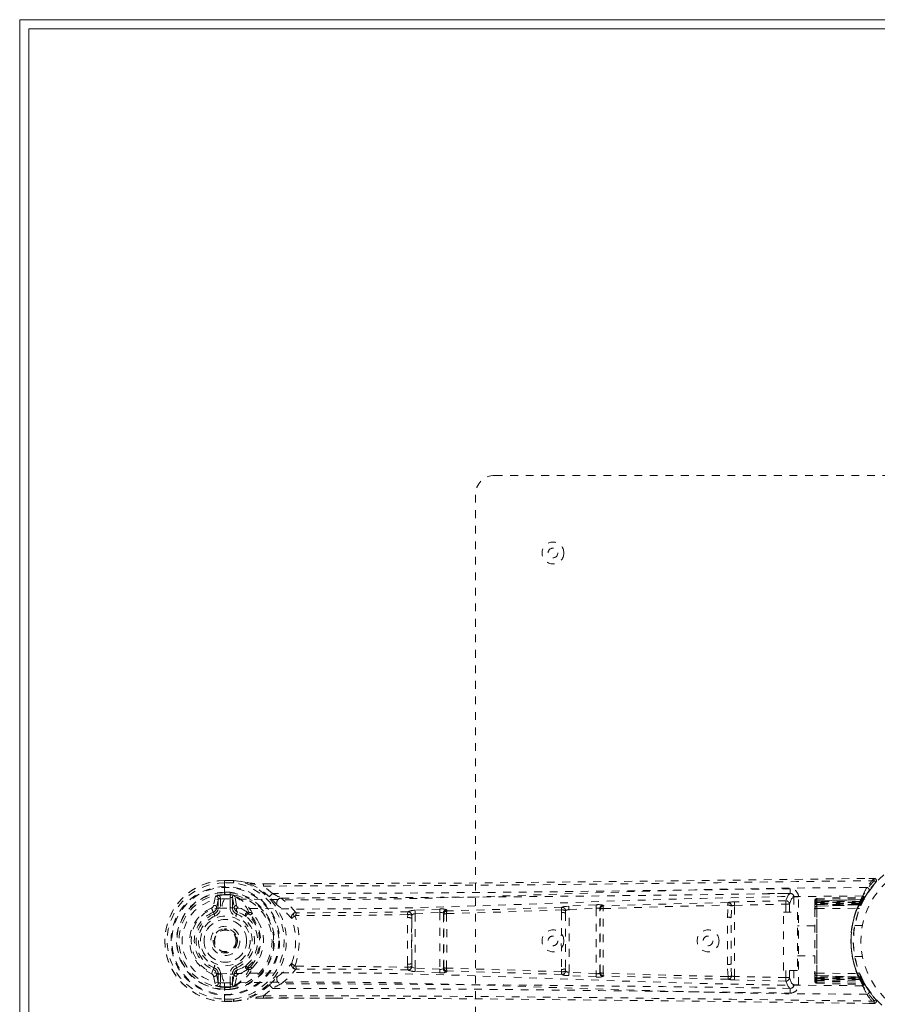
# Model space of a CAD drawing. Header units: inches. Extents: x 7.7 to 33.9, y -2.8 to 28.9.
# Tile 3 of 6: x 10.2 to 21.2, y 16.2 to 28.9. Entities that reach past the tile are written whole.
import ezdxf

# ---------------------------------------------------------------- set-up
doc = ezdxf.new("R2010")
doc.units = ezdxf.units.IN
doc.header["$MEASUREMENT"] = 0
doc.linetypes.add('SLD-Dashed', pattern=[0.075, 0.05, -0.025])
doc.linetypes.add('SLD-Solid', pattern=[0])

msp = doc.modelspace()

# ---------------------------------------------------------------- linework, layer by layer
at = {"color": 7, "linetype": 'SLD-Solid', "lineweight": 15}
for p, q in [((10.151, 5.104), (10.151, 28.854)), ((10.151, 28.854), (33.901, 28.854)), ((33.782, 28.736), (10.269, 28.736)), ((10.269, 28.736), (10.269, 5.222)), ((10.269, 5.222), (10.269, 28.736)), ((10.269, 28.736), (33.782, 28.736))]:
    msp.add_line(p, q, dxfattribs=at)
at = {"color": 7, "linetype": 'SLD-Dashed', "lineweight": 0}
for p, q in [((16.276, 22.979), (27.776, 22.979)), ((16.026, 11.229), (16.026, 22.729)), ((21.167, 17.785), (21.1, 17.784)), ((12.908, 17.757), (12.791, 17.757)), ((12.792, 17.758), (12.908, 17.758)), ((12.792, 17.758), (12.792, 17.754)), ((12.792, 17.754), (12.792, 17.701)), ((12.792, 17.701), (12.793, 17.678)), ((12.793, 17.678), (12.793, 17.52)), ((12.908, 17.729), (12.794, 17.729)), ((12.912, 17.758), (12.908, 17.758)), ((13.293, 17.716), (13.346, 17.716)), ((13.347, 17.715), (13.294, 17.715)), ((13.41, 17.59), (13.295, 17.686)), ((21.154, 17.694), (21.188, 17.736)), ((21.167, 17.755), (21.189, 17.735)), ((12.674, 17.554), (12.651, 17.435)), ((12.69, 17.407), (12.711, 17.524)), ((12.741, 17.524), (12.711, 17.524)), ((12.711, 17.524), (12.711, 17.407)), ((12.741, 17.524), (12.741, 17.407)), ((12.794, 17.607), (12.866, 17.607)), ((12.794, 17.607), (12.794, 17.607)), ((12.795, 17.572), (12.795, 17.578)), ((12.864, 17.578), (12.795, 17.578)), ((12.873, 17.572), (12.795, 17.572)), ((12.893, 17.538), (12.863, 17.538)), ((12.863, 17.407), (12.863, 17.538)), ((12.864, 17.578), (12.866, 17.607)), ((12.865, 17.577), (12.884, 17.572)), ((12.866, 17.607), (12.866, 17.607)), ((12.884, 17.572), (12.873, 17.572)), ((12.893, 17.538), (12.917, 17.407)), ((12.893, 17.407), (12.893, 17.538)), ((12.915, 17.562), (12.91, 17.566)), ((12.915, 17.562), (12.926, 17.551)), ((12.926, 17.551), (12.926, 17.551)), ((12.926, 17.551), (12.926, 17.551)), ((12.947, 17.437), (12.926, 17.551)), ((20.083, 17.591), (19.796, 17.588)), ((20.094, 17.59), (20.085, 17.591)), ((20.192, 17.546), (20.131, 17.546)), ((20.131, 17.546), (20.131, 17.349)), ((20.192, 16.411), (20.192, 17.546)), ((20.429, 17.525), (21.035, 17.546)), ((20.429, 17.511), (21.027, 17.532)), ((20.429, 17.525), (20.429, 17.511)), ((21.017, 17.481), (21.041, 17.529)), ((21.027, 17.532), (21.035, 17.546)), ((21.047, 17.541), (21.055, 17.554)), ((21.052, 17.547), (21.06, 17.56)), ((12.69, 17.407), (12.711, 17.407)), ((12.741, 17.407), (12.711, 17.407)), ((12.755, 17.402), (12.757, 17.402)), ((12.863, 17.407), (12.893, 17.407)), ((12.917, 17.407), (12.893, 17.407)), ((15.565, 17.389), (15.248, 17.372)), ((17.583, 17.444), (17.231, 17.427)), ((17.233, 17.382), (17.585, 17.399)), ((17.585, 17.399), (17.585, 16.558)), ((17.63, 17.393), (17.634, 17.385)), ((17.63, 16.564), (17.63, 17.393)), ((17.676, 17.429), (17.673, 17.438)), ((19.276, 17.284), (19.283, 17.44)), ((19.325, 17.276), (19.327, 17.429)), ((20.028, 17.497), (19.367, 17.482)), ((19.368, 17.437), (20.029, 17.453)), ((19.368, 16.52), (19.368, 17.437)), ((20.074, 17.453), (20.029, 17.453)), ((20.029, 17.349), (20.029, 17.453)), ((20.074, 17.349), (20.074, 17.453)), ((20.401, 17.485), (20.401, 17.478)), ((20.401, 17.481), (20.401, 17.472)), ((20.401, 17.472), (20.401, 17.465)), ((20.401, 17.463), (20.401, 17.409)), ((20.401, 17.453), (20.401, 17.447)), ((20.401, 17.409), (20.401, 17.447)), ((20.401, 17.395), (20.401, 17.387)), ((21.02, 17.513), (20.426, 17.491)), ((20.429, 17.493), (21.016, 17.513)), ((20.429, 17.493), (20.429, 17.426)), ((20.986, 17.486), (20.429, 17.485)), ((20.429, 17.485), (20.429, 17.478)), ((20.429, 16.479), (20.429, 17.478)), ((20.429, 17.478), (20.983, 17.478)), ((20.429, 17.472), (20.98, 17.472)), ((20.429, 17.465), (20.429, 17.472)), ((20.977, 17.465), (20.429, 17.465)), ((20.429, 17.465), (20.429, 16.492)), ((20.971, 17.454), (20.429, 17.454)), ((20.429, 17.454), (20.429, 17.447)), ((20.429, 16.51), (20.429, 17.447)), ((20.429, 17.447), (20.968, 17.447)), ((20.429, 17.426), (20.981, 17.445)), ((20.98, 17.444), (20.429, 17.425)), ((20.429, 17.425), (20.429, 17.426)), ((20.429, 17.395), (20.951, 17.399)), ((20.429, 17.395), (20.429, 16.563)), ((20.968, 17.447), (20.971, 17.454)), ((20.968, 17.447), (20.995, 17.436)), ((20.971, 17.454), (20.998, 17.442)), ((20.98, 17.472), (20.977, 17.465)), ((20.977, 17.465), (21.003, 17.453)), ((20.98, 17.472), (21.006, 17.46)), ((20.981, 17.445), (20.98, 17.444)), ((20.981, 17.445), (21.016, 17.513)), ((20.983, 17.478), (20.986, 17.486)), ((20.983, 17.478), (21.009, 17.466)), ((20.986, 17.486), (21.012, 17.473)), ((20.998, 17.442), (20.995, 17.436)), ((21.006, 17.461), (21.007, 17.462)), ((21.007, 17.462), (21.014, 17.477)), ((21.012, 17.473), (21.009, 17.466)), ((21.026, 17.5), (21.012, 17.473)), ((12.647, 17.348), (12.654, 17.351)), ((12.656, 17.325), (12.647, 17.348)), ((12.958, 17.353), (12.947, 17.325)), ((13.102, 17.323), (13.084, 17.324)), ((13.108, 17.347), (13.089, 17.347)), ((13.137, 17.339), (13.154, 17.328)), ((13.712, 17.306), (13.712, 17.306)), ((15.153, 17.318), (15.152, 17.278)), ((15.205, 17.271), (15.206, 17.31)), ((15.205, 17.271), (15.205, 16.687)), ((15.25, 17.328), (15.568, 17.345)), ((15.25, 16.629), (15.25, 17.328)), ((15.568, 17.345), (15.568, 16.613)), ((15.613, 17.335), (15.617, 17.321)), ((15.613, 16.622), (15.613, 17.335)), ((15.66, 17.365), (15.655, 17.38)), ((17.137, 17.377), (17.136, 17.345)), ((17.188, 17.336), (17.188, 17.367)), ((17.188, 17.336), (17.188, 16.622)), ((17.233, 16.575), (17.233, 17.382)), ((19.325, 16.681), (19.325, 17.276)), ((19.998, 17.349), (20.178, 17.349)), ((19.998, 16.599), (19.998, 17.349)), ((20.178, 17.349), (20.178, 16.599)), ((20.401, 17.387), (20.401, 16.57)), ((12.793, 17.135), (12.802, 17.135)), ((12.802, 17.135), (12.817, 17.134)), ((20.401, 17.174), (20.178, 17.174)), ((21.015, 17.179), (20.918, 17.179)), ((20.178, 16.784), (20.401, 16.784)), ((20.918, 16.779), (21.015, 16.779)), ((12.647, 16.61), (12.656, 16.632)), ((12.947, 16.632), (12.958, 16.605)), ((13.084, 16.634), (13.102, 16.634)), ((13.154, 16.63), (13.137, 16.618)), ((13.712, 16.651), (13.712, 16.651)), ((15.152, 16.68), (15.153, 16.64)), ((15.206, 16.648), (15.205, 16.687)), ((15.568, 16.613), (15.25, 16.629)), ((15.617, 16.636), (15.613, 16.622)), ((19.283, 16.517), (19.276, 16.674)), ((19.327, 16.528), (19.325, 16.681)), ((12.647, 16.61), (12.624, 16.555)), ((12.651, 16.522), (12.674, 16.403)), ((12.711, 16.433), (12.69, 16.55)), ((12.69, 16.55), (12.711, 16.55)), ((12.711, 16.55), (12.711, 16.433)), ((12.741, 16.55), (12.711, 16.55)), ((12.741, 16.55), (12.741, 16.433)), ((12.757, 16.555), (12.755, 16.555)), ((12.863, 16.55), (12.893, 16.55)), ((12.863, 16.42), (12.863, 16.55)), ((12.917, 16.55), (12.893, 16.42)), ((12.917, 16.55), (12.893, 16.55)), ((12.893, 16.42), (12.893, 16.55)), ((12.926, 16.406), (12.947, 16.521)), ((13.108, 16.611), (13.089, 16.61)), ((15.565, 16.568), (15.248, 16.585)), ((15.66, 16.592), (15.655, 16.578)), ((17.136, 16.613), (17.137, 16.58)), ((17.188, 16.622), (17.188, 16.59)), ((17.583, 16.514), (17.231, 16.531)), ((17.585, 16.558), (17.233, 16.575)), ((17.634, 16.573), (17.63, 16.564)), ((17.673, 16.52), (17.676, 16.528)), ((20.029, 16.505), (19.368, 16.52)), ((20.178, 16.599), (19.998, 16.599)), ((20.029, 16.505), (20.029, 16.599)), ((20.074, 16.505), (20.029, 16.505)), ((20.074, 16.505), (20.074, 16.599)), ((20.131, 16.599), (20.131, 16.411)), ((20.401, 16.57), (20.401, 16.562)), ((20.401, 16.548), (20.401, 16.494)), ((20.401, 16.51), (20.401, 16.548)), ((20.401, 16.51), (20.401, 16.504)), ((20.429, 16.563), (20.951, 16.558)), ((20.429, 16.532), (20.98, 16.513)), ((20.429, 16.532), (20.429, 16.532)), ((20.981, 16.513), (20.429, 16.532)), ((20.429, 16.532), (20.429, 16.464)), ((20.429, 16.51), (20.429, 16.504)), ((20.968, 16.51), (20.429, 16.51)), ((20.429, 16.504), (20.971, 16.504)), ((20.995, 16.522), (20.968, 16.51)), ((20.971, 16.504), (20.968, 16.51)), ((20.998, 16.515), (20.971, 16.504)), ((21.003, 16.504), (20.977, 16.492)), ((20.98, 16.513), (20.981, 16.513)), ((21.016, 16.444), (20.981, 16.513)), ((20.995, 16.522), (20.998, 16.515)), ((21.006, 16.496), (21.003, 16.504)), ((12.711, 16.433), (12.741, 16.433)), ((12.793, 16.438), (12.793, 16.279)), ((12.795, 16.385), (12.795, 16.38)), ((12.873, 16.385), (12.795, 16.385)), ((12.795, 16.38), (12.864, 16.38)), ((12.863, 16.42), (12.893, 16.42)), ((12.866, 16.35), (12.864, 16.38)), ((12.865, 16.38), (12.884, 16.385)), ((12.884, 16.385), (12.873, 16.385)), ((12.91, 16.392), (12.915, 16.396)), ((12.926, 16.406), (12.915, 16.396)), ((12.915, 16.396), (12.915, 16.396)), ((12.915, 16.396), (12.915, 16.396)), ((20.028, 16.46), (19.367, 16.476)), ((20.131, 16.411), (20.192, 16.411)), ((20.401, 16.492), (20.401, 16.486)), ((20.401, 16.486), (20.401, 16.476)), ((20.401, 16.48), (20.401, 16.472)), ((20.426, 16.467), (21.02, 16.444)), ((20.429, 16.492), (20.977, 16.492)), ((20.429, 16.485), (20.429, 16.492)), ((20.98, 16.485), (20.429, 16.485)), ((20.429, 16.479), (20.429, 16.472)), ((20.983, 16.479), (20.429, 16.479)), ((20.429, 16.472), (20.986, 16.472)), ((20.429, 16.464), (21.016, 16.444)), ((20.429, 16.446), (21.027, 16.425)), ((20.429, 16.446), (20.429, 16.433)), ((20.429, 16.433), (21.035, 16.412)), ((20.977, 16.492), (20.98, 16.485)), ((21.006, 16.497), (20.98, 16.485)), ((21.009, 16.492), (20.983, 16.479)), ((20.986, 16.472), (20.983, 16.479)), ((21.012, 16.484), (20.986, 16.472)), ((21.01, 16.489), (21.006, 16.497)), ((21.007, 16.496), (21.006, 16.496)), ((21.041, 16.429), (21.007, 16.496)), ((21.009, 16.492), (21.012, 16.484)), ((21.012, 16.484), (21.017, 16.476)), ((21.035, 16.412), (21.027, 16.425)), ((21.06, 16.397), (21.052, 16.411)), ((12.793, 16.279), (12.792, 16.256)), ((12.792, 16.256), (12.792, 16.203)), ((12.866, 16.35), (12.795, 16.35)), ((12.866, 16.35), (12.866, 16.35)), ((13.295, 16.271), (13.41, 16.367)), ((19.796, 16.37), (20.083, 16.366)), ((20.085, 16.366), (20.094, 16.368)), ((21.188, 16.222), (21.154, 16.263)), ((12.791, 16.2), (12.908, 16.2)), ((12.792, 16.203), (12.792, 16.199)), ((12.792, 16.199), (12.908, 16.199)), ((12.794, 16.229), (12.908, 16.229)), ((12.908, 16.199), (12.912, 16.199)), ((13.293, 16.241), (14.217, 16.239)), ((14.218, 16.242), (13.294, 16.243)), ((21.1, 16.173), (21.167, 16.172)), ((21.1, 16.173), (21.167, 16.172)), ((21.103, 16.174), (21.167, 16.174)), ((21.167, 16.172), (21.167, 16.202))]:
    msp.add_line(p, q, dxfattribs=at)
at = {"color": 7, "linetype": 'SLD-Dashed', "lineweight": 0, "flags": 128}
for points in [[(13.346, 17.716), (15.916, 17.724), (18.541, 17.752), (21.167, 17.785)], [(21.167, 17.785), (21.166, 17.785), (21.167, 17.783), (21.167, 17.777), (21.167, 17.767), (21.167, 17.761), (21.167, 17.755)], [(21.187, 17.737), (21.191, 17.744), (21.193, 17.752), (21.194, 17.76), (21.192, 17.768), (21.189, 17.775), (21.183, 17.78), (21.177, 17.784), (21.169, 17.785)], [(12.794, 17.729), (12.794, 17.735), (12.794, 17.741), (12.793, 17.747), (12.793, 17.751), (12.793, 17.755), (12.792, 17.758), (12.792, 17.759), (12.792, 17.758)], [(21.073, 17.667), (20.026, 17.659), (18.981, 17.64), (17.939, 17.61), (16.901, 17.575), (15.867, 17.541), (14.838, 17.516), (13.813, 17.507), (12.793, 17.52)], [(12.908, 17.758), (12.908, 17.759), (12.908, 17.758), (12.908, 17.755), (12.908, 17.751), (12.908, 17.747), (12.908, 17.741), (12.908, 17.735), (12.908, 17.729)], [(12.908, 17.758), (13.005, 17.746), (13.082, 17.73)], [(12.912, 17.758), (12.912, 17.757), (12.912, 17.755), (12.912, 17.752), (12.911, 17.749), (12.91, 17.744), (12.91, 17.739), (12.909, 17.734), (12.908, 17.729)], [(13.093, 17.728), (13.013, 17.745), (12.912, 17.758)], [(13.093, 17.728), (13.087, 17.729), (13.082, 17.73)], [(13.371, 17.548), (13.247, 17.649), (13.093, 17.728)], [(13.295, 17.686), (13.295, 17.692), (13.294, 17.698), (13.294, 17.704), (13.294, 17.709), (13.294, 17.713), (13.293, 17.715), (13.293, 17.716), (13.293, 17.716)], [(13.295, 17.686), (14.758, 17.688), (16.232, 17.697), (17.679, 17.711), (17.927, 17.714), (18.185, 17.717), (18.4, 17.72), (18.629, 17.723), (18.879, 17.726), (19.15, 17.729), (19.368, 17.732), (19.631, 17.736), (19.955, 17.74), (20.165, 17.743), (20.423, 17.746), (20.686, 17.749), (20.934, 17.752), (21.167, 17.755)], [(20.085, 17.651), (19.949, 17.65), (19.777, 17.647), (19.568, 17.645), (19.323, 17.641), (19.074, 17.638), (18.855, 17.635), (18.701, 17.633), (18.563, 17.631), (18.442, 17.63), (18.287, 17.628), (18.124, 17.626), (17.967, 17.624), (17.154, 17.614), (16.336, 17.605), (15.363, 17.597), (14.374, 17.592), (13.41, 17.59)], [(12.723, 17.567), (12.736, 17.547), (12.741, 17.524)], [(21.018, 17.558), (19.973, 17.549), (18.93, 17.527), (17.89, 17.496), (16.854, 17.458), (15.823, 17.422), (14.797, 17.396), (13.775, 17.388), (12.758, 17.402)], [(12.795, 17.578), (12.795, 17.581), (12.795, 17.588), (12.794, 17.597), (12.794, 17.607)], [(12.863, 17.538), (12.865, 17.556), (12.873, 17.572)], [(12.864, 17.578), (12.864, 17.577), (12.865, 17.577)], [(13.712, 17.344), (13.624, 17.445), (13.523, 17.531)], [(20.085, 17.591), (20.057, 17.567), (20.028, 17.497)], [(20.074, 17.453), (20.103, 17.522), (20.131, 17.546)], [(20.429, 17.485), (20.429, 17.501), (20.429, 17.513), (20.429, 17.522), (20.429, 17.525)], [(21.052, 17.552), (21.041, 17.545), (21.027, 17.541)], [(21.042, 17.53), (21.065, 17.57), (21.097, 17.618)], [(12.755, 16.555), (12.678, 16.561), (12.604, 16.584), (12.535, 16.624), (12.475, 16.677), (12.426, 16.742), (12.391, 16.816), (12.369, 16.896), (12.361, 16.979), (12.369, 17.062), (12.391, 17.141), (12.426, 17.215), (12.475, 17.28), (12.535, 17.334), (12.604, 17.373), (12.678, 17.396), (12.755, 17.402)], [(12.969, 17.41), (12.952, 17.423), (12.947, 17.437)], [(13.089, 17.347), (13.037, 17.38), (12.969, 17.41)], [(13.474, 17.438), (13.468, 17.443), (13.459, 17.453)], [(15.568, 17.345), (15.567, 17.359), (15.566, 17.373), (15.566, 17.384), (15.565, 17.389)], [(17.141, 17.412), (16.399, 17.387), (15.66, 17.365)], [(17.231, 17.427), (17.199, 17.424), (17.196, 17.424)], [(17.233, 17.382), (17.232, 17.398), (17.231, 17.412), (17.231, 17.422), (17.231, 17.427)], [(17.585, 17.399), (17.585, 17.415), (17.584, 17.429), (17.583, 17.439), (17.583, 17.444)], [(17.673, 17.395), (18.477, 17.42), (19.283, 17.44)], [(19.285, 17.473), (18.48, 17.454), (17.676, 17.429)], [(19.368, 17.437), (19.368, 17.453), (19.367, 17.467), (19.367, 17.477), (19.367, 17.482)], [(20.029, 17.453), (20.029, 17.469), (20.029, 17.483), (20.028, 17.493), (20.028, 17.497)], [(20.401, 17.463), (20.401, 17.463), (20.401, 17.462)], [(20.43, 17.493), (20.423, 17.492), (20.421, 17.491)], [(20.429, 17.511), (20.429, 17.508), (20.429, 17.499), (20.429, 17.487), (20.429, 17.472)], [(20.429, 17.454), (20.429, 17.462), (20.429, 17.469), (20.429, 17.476), (20.429, 17.482), (20.429, 17.487), (20.429, 17.491), (20.429, 17.493), (20.429, 17.493)], [(20.429, 17.425), (20.429, 17.422), (20.429, 17.415), (20.429, 17.406), (20.429, 17.395)], [(21.024, 17.515), (21.018, 17.514), (21.016, 17.514)], [(12.668, 17.298), (12.665, 17.303), (12.663, 17.308), (12.661, 17.313), (12.66, 17.317), (12.658, 17.32), (12.657, 17.323), (12.656, 17.325), (12.656, 17.325)], [(12.935, 17.298), (12.938, 17.303), (12.94, 17.308), (12.942, 17.313), (12.944, 17.317), (12.945, 17.32), (12.946, 17.323), (12.947, 17.325), (12.947, 17.325)], [(13.071, 17.295), (13.022, 17.325), (12.958, 17.353)], [(13.241, 17.196), (13.212, 17.253), (13.154, 17.328)], [(13.712, 17.344), (13.701, 17.342), (13.693, 17.338), (13.686, 17.332), (13.683, 17.324), (13.683, 17.316), (13.686, 17.308), (13.692, 17.301), (13.701, 17.296)], [(15.153, 17.318), (14.431, 17.307), (13.712, 17.306)], [(15.159, 17.354), (14.438, 17.343), (13.72, 17.342)], [(15.152, 16.68), (15.15, 16.979), (15.152, 17.278)], [(15.205, 16.687), (15.204, 16.979), (15.205, 17.271)], [(15.25, 17.328), (15.25, 17.343), (15.249, 17.357), (15.248, 17.367), (15.248, 17.372)], [(15.568, 17.345), (15.576, 17.345), (15.585, 17.345), (15.592, 17.345), (15.599, 17.344), (15.609, 17.34), (15.613, 17.335)], [(15.654, 17.33), (16.394, 17.352), (17.137, 17.377)], [(19.276, 16.674), (19.276, 16.979), (19.276, 17.284)], [(19.325, 16.681), (19.325, 16.979), (19.325, 17.276)], [(12.949, 17.032), (12.958, 16.99), (12.958, 16.973)], [(13.154, 16.63), (13.212, 16.704), (13.241, 16.761)], [(12.668, 16.66), (12.665, 16.654), (12.663, 16.649), (12.661, 16.645), (12.66, 16.64), (12.658, 16.637), (12.657, 16.634), (12.656, 16.633), (12.656, 16.632)], [(12.935, 16.66), (12.938, 16.654), (12.94, 16.649), (12.942, 16.645), (12.944, 16.64), (12.945, 16.637), (12.946, 16.634), (12.947, 16.633), (12.947, 16.632)], [(12.958, 16.605), (13.022, 16.632), (13.071, 16.662)], [(13.701, 16.661), (13.692, 16.656), (13.686, 16.649), (13.683, 16.641), (13.683, 16.633), (13.686, 16.626), (13.693, 16.62), (13.701, 16.615), (13.712, 16.613)], [(13.712, 16.651), (14.431, 16.65), (15.153, 16.64)], [(15.206, 16.648), (15.206, 16.647), (15.207, 16.645), (15.211, 16.642), (15.22, 16.636), (15.234, 16.632), (15.25, 16.629)], [(15.248, 16.585), (15.248, 16.59), (15.249, 16.6), (15.25, 16.614), (15.25, 16.629)], [(17.137, 16.58), (16.394, 16.605), (15.654, 16.628)], [(12.663, 16.601), (12.655, 16.606), (12.647, 16.61)], [(12.69, 16.55), (12.676, 16.587), (12.663, 16.601)], [(21.018, 16.4), (19.973, 16.409), (18.93, 16.43), (17.891, 16.462), (16.855, 16.499), (15.824, 16.536), (14.797, 16.562), (13.775, 16.57), (12.758, 16.556)], [(12.969, 16.548), (12.952, 16.535), (12.947, 16.521)], [(13.089, 16.61), (13.037, 16.578), (12.969, 16.548)], [(13.459, 16.505), (13.468, 16.514), (13.474, 16.519)], [(13.523, 16.426), (13.624, 16.513), (13.712, 16.613)], [(15.159, 16.604), (14.438, 16.614), (13.72, 16.615)], [(15.565, 16.568), (15.566, 16.574), (15.566, 16.584), (15.567, 16.598), (15.568, 16.613)], [(15.613, 16.622), (15.609, 16.617), (15.599, 16.614), (15.592, 16.613), (15.585, 16.612), (15.576, 16.612), (15.568, 16.613)], [(17.141, 16.546), (16.399, 16.57), (15.66, 16.592)], [(17.231, 16.531), (17.199, 16.533), (17.196, 16.533)], [(17.231, 16.531), (17.231, 16.535), (17.231, 16.546), (17.232, 16.56), (17.233, 16.575)], [(17.583, 16.514), (17.583, 16.518), (17.584, 16.529), (17.585, 16.543), (17.585, 16.558)], [(19.283, 16.518), (18.477, 16.537), (17.673, 16.562)], [(19.285, 16.484), (18.48, 16.504), (17.676, 16.528)], [(19.367, 16.476), (19.367, 16.48), (19.367, 16.49), (19.368, 16.505), (19.368, 16.52)], [(20.028, 16.46), (20.028, 16.465), (20.029, 16.475), (20.029, 16.489), (20.029, 16.505)], [(20.131, 16.411), (20.103, 16.435), (20.074, 16.505)], [(20.429, 16.563), (20.429, 16.552), (20.429, 16.542), (20.429, 16.536), (20.429, 16.532)], [(20.429, 16.464), (20.429, 16.465), (20.429, 16.467), (20.429, 16.47), (20.429, 16.475), (20.429, 16.481), (20.429, 16.488), (20.429, 16.496), (20.429, 16.504)], [(12.741, 16.433), (12.736, 16.41), (12.723, 16.391)], [(21.073, 16.291), (20.026, 16.298), (18.981, 16.318), (17.939, 16.347), (16.901, 16.382), (15.867, 16.417), (14.838, 16.442), (13.813, 16.45), (12.793, 16.438)], [(12.873, 16.385), (12.865, 16.402), (12.863, 16.42)], [(12.865, 16.38), (12.864, 16.38), (12.864, 16.38)], [(13.371, 16.409), (13.247, 16.309), (13.093, 16.23)], [(20.028, 16.46), (20.057, 16.39), (20.085, 16.366)], [(20.429, 16.485), (20.429, 16.471), (20.429, 16.458), (20.429, 16.45), (20.429, 16.446)], [(20.429, 16.433), (20.429, 16.436), (20.429, 16.444), (20.429, 16.457), (20.429, 16.472)], [(21.098, 16.339), (21.065, 16.388), (21.04, 16.433)], [(13.293, 16.241), (13.293, 16.241), (13.293, 16.242), (13.294, 16.244), (13.294, 16.248), (13.294, 16.253), (13.294, 16.259), (13.295, 16.265), (13.295, 16.271)], [(13.295, 16.271), (14.76, 16.27), (16.232, 16.261), (17.679, 16.246), (17.9, 16.244), (18.13, 16.241), (18.333, 16.238), (18.532, 16.236), (18.748, 16.233), (18.898, 16.231), (19.055, 16.229), (19.211, 16.227), (19.328, 16.226), (19.468, 16.224), (19.631, 16.222), (19.963, 16.218), (20.167, 16.215), (20.422, 16.212), (20.683, 16.208), (20.932, 16.205), (21.167, 16.202)], [(13.41, 16.367), (13.93, 16.367), (14.463, 16.365), (15.009, 16.363), (15.523, 16.359), (16.053, 16.355), (16.605, 16.349), (17.094, 16.344), (17.352, 16.341), (17.624, 16.338), (17.913, 16.334), (18.217, 16.331), (18.492, 16.327), (18.733, 16.324), (18.924, 16.321), (19.139, 16.318), (19.38, 16.315), (19.606, 16.312), (19.798, 16.31), (19.958, 16.308), (20.085, 16.306)], [(21.189, 16.222), (21.161, 16.255), (21.155, 16.263)], [(12.792, 16.199), (12.792, 16.199), (12.792, 16.2), (12.793, 16.202), (12.793, 16.206), (12.793, 16.211), (12.793, 16.216), (12.794, 16.222), (12.794, 16.229)], [(12.912, 16.199), (12.912, 16.2), (12.912, 16.202), (12.912, 16.205), (12.911, 16.209), (12.91, 16.213), (12.91, 16.218), (12.909, 16.223), (12.908, 16.229)], [(12.908, 16.229), (12.908, 16.222), (12.908, 16.216), (12.908, 16.211), (12.908, 16.206), (12.908, 16.202), (12.908, 16.2), (12.908, 16.199), (12.908, 16.199)], [(12.908, 16.199), (13.005, 16.212), (13.082, 16.228)], [(12.912, 16.199), (13.002, 16.211), (13.093, 16.23)], [(13.082, 16.228), (13.087, 16.228), (13.093, 16.23)], [(14.217, 16.239), (15.916, 16.233), (18.541, 16.206), (21.1, 16.173)], [(21.167, 16.175), (21.174, 16.177), (21.182, 16.18), (21.189, 16.186), (21.193, 16.192), (21.196, 16.199), (21.197, 16.206), (21.195, 16.214), (21.191, 16.22)]]:
    msp.add_lwpolyline(points, dxfattribs=at)
at = {"color": 7, "linetype": 'SLD-Dashed', "lineweight": 0}
for centre, radius in [((17.026, 21.979), 0.141), ((17.026, 21.979), 0.0625), ((22.026, 16.979), 1.125), ((22.026, 16.979), 1.03), ((12.802, 16.979), 0.7), ((12.802, 16.979), 0.69), ((12.802, 16.979), 0.623), ((12.802, 16.979), 0.32), ((12.802, 16.979), 0.275), ((12.802, 16.979), 0.188), ((12.802, 16.979), 0.156), ((12.802, 16.979), 0.142), ((12.802, 16.979), 0.14), ((12.802, 16.979), 0.138), ((17.026, 16.979), 0.141), ((17.026, 16.979), 0.0625), ((19.026, 16.979), 0.141), ((19.026, 16.979), 0.0625)]:
    msp.add_circle(centre, radius, dxfattribs=at)
for centre, radius, start, end in [((16.276, 22.729), 0.25, 90, 180), ((22.071, 16.977), 1.213, 138.1744, 145.3214), ((21.167, 17.755), 0.03, 317.8634, 90.72), ((12.802, 16.979), 0.78, 90, 269.3038), ((12.802, 16.979), 0.78, 90.7166, 269.2834), ((12.802, 16.979), 0.75, 90.5685, 269.4315), ((12.802, 16.979), 0.758, 278.0936, 81.9064), ((12.802, 16.979), 0.787, 278.0937, 81.9063), ((13.263, 18.903), 1.187, 261.2122, 271.4271), ((13.911, 21.201), 3.568, 256.7476, 260.0565), ((20.087, 17.546), 0.105, 0.0049, 90.7375), ((18.488, 17.616), 1.598, 359.1327, 1.2845), ((22.026, 16.979), 1.158, 137.8705, 222.1289), ((22.265, 16.991), 1.37, 150.4507, 155.5693), ((21.073, 17.637), 0.03, 325.9357, 89.8268), ((22.022, 16.981), 1.124, 137.9074, 145.363), ((12.802, 16.979), 0.629, 90.6527, 269.3473), ((12.802, 16.979), 0.599, 90.6527, 269.3473), ((12.786, 16.979), 0.541, 89.3502, 270.6498), ((12.75, 17.363), 0.206, 97.662, 111.6564), ((12.681, 17.525), 0.0299, 358.0485, 102.108), ((12.802, 16.979), 0.593, 90.6711, 97.6091), ((12.99, 17.396), 0.233, 148.0377, 178.5935), ((12.802, 16.979), 0.602, 276.0327, 83.9673), ((12.802, 16.979), 0.632, 275.8273, 84.1727), ((12.87, 17.457), 0.116, 69.6264, 83.1145), ((12.923, 17.538), 0.0306, 115.4271, 180.9274), ((12.711, 17.115), 0.492, 25.7076, 65.4804), ((12.704, 17.17), 0.441, 23.5933, 59.744), ((13.728, 17.257), 0.461, 133.6641, 140.824), ((11.792, 15.997), 2.213, 41.1331, 44.4914), ((15.957, 22.314), 5.367, 241.6682, 243.0309), ((13.526, 17.47), 0.0608, 92.5702, 212.0034), ((12.205, 517.067), 499.538, 270.1512, 270.90393), ((20.089, 17.548), 0.0423, 358.0377, 83.4313), ((20.431, 17.495), 0.03, 91.9956, 179.9945), ((20.473, 17.464), 0.0742, 125.947, 163.2623), ((22.057, 16.979), 1.19, 150.8884, 209.1116), ((22.026, 16.979), 1.128, 150.489, 209.511), ((21.642, 17), 0.814, 139.1467, 144.4942), ((21.649, 16.998), 0.823, 138.2677, 143.6289), ((22.025, 16.979), 1.127, 150.8043, 155.7358), ((22.025, 16.979), 1.127, 149.7391, 154.7259), ((22.047, 16.968), 1.153, 149.961, 154.0335), ((21.015, 17.543), 0.0299, 271.8058, 330.7712), ((21.005, 17.517), 0.0429, 24.1643, 73.0271), ((21.015, 17.544), 0.03, 286.8942, 331.2678), ((21.026, 17.562), 0.0299, 271.9065, 329.7241), ((21.034, 17.576), 0.03, 271.9848, 328.9544), ((20.997, 17.595), 0.0714, 301.6402, 328.9251), ((22.026, 16.979), 1.128, 145.3517, 150.489), ((22.02, 16.982), 1.12, 148.9563, 149.8443), ((12.802, 16.979), 0.459, 112.774, 247.226), ((12.606, 17.444), 0.0454, 292.4838, 348.6922), ((13.999, 17.947), 1.479, 201.6246, 203.9234), ((12.66, 17.407), 0.0301, 1.4246, 107.6499), ((12.619, 17.413), 0.0715, 299.6344, 355.2038), ((12.622, 17.407), 0.089, 292.774, 0), ((12.622, 17.407), 0.119, 292.7742, 359.9999), ((12.982, 17.407), 0.119, 180.0002, 247.2261), ((12.982, 17.407), 0.089, 180, 247.226), ((12.947, 17.407), 0.0299, 91.1728, 178.9521), ((12.982, 17.413), 0.0649, 184.9215, 248.6823), ((12.975, 17.379), 0.031, 100.1781, 238.3494), ((12.962, 16.706), 0.893, 38.8526, 55.0108), ((15.594, 17.228), 0.163, 68.1262, 100.2206), ((17.22, 17.385), 0.0837, 161.1203, 185.2102), ((17.198, 17.288), 0.136, 90.7166, 114.7123), ((17.143, 17.366), 0.0456, 1.2542, 91.8239), ((17.614, 17.237), 0.209, 73.5086, 98.4119), ((17.601, 17.345), 0.0564, 58.2423, 105.7328), ((17.675, 17.393), 0.0451, 92.92, 179.406), ((17.679, 17.384), 0.0451, 92.9878, 179.3796), ((17.666, 17.341), 0.055, 83.1609, 126.3323), ((17.763, 17.403), 0.091, 163.0014, 184.8391), ((-18.972, 16.979), 36.647, 359.3489, 0.651), ((19.423, 17.448), 0.141, 169.4665, 183.0575), ((19.28, 17.331), 0.109, 64.2104, 88.345), ((19.367, 17.081), 0.401, 90.075, 101.8396), ((19.282, 17.428), 0.0456, 1.7532, 85.8269), ((19.367, 17.332), 0.105, 89.6324, 112.472), ((20.029, 17.452), 0.0451, 0.4302, 90.9007), ((20.431, 17.481), 0.03, 91.9679, 179.9712), ((20.431, 17.463), 0.03, 91.9318, 179.9372), ((20.422, 17.066), 0.413, 89.0135, 93.0342), ((20.422, 17.039), 0.426, 89.0451, 92.9376), ((20.422, 17.008), 0.445, 89.0909, 92.8186), ((20.422, 17.001), 0.447, 89.0894, 92.804), ((20.43, 17.396), 0.0299, 91.7966, 179.8134), ((20.43, 17.395), 0.0299, 91.7963, 179.8132), ((20.423, 17.36), 0.0354, 79.279, 129.1971), ((20.568, 17.467), 0.166, 169.5988, 178.3409), ((20.423, 16.886), 0.587, 89.3947, 92.0329), ((22.024, 16.979), 1.155, 154.3786, 205.6214), ((22.024, 16.979), 1.155, 155.0796, 204.9204), ((22.024, 16.979), 1.155, 156.0603, 203.9397), ((21.989, 16.979), 1.12, 157.9468, 202.0532), ((21.577, 17.023), 0.73, 144.7851, 148.9974), ((20.969, 17.429), 0.0346, 238.9835, 285.1437), ((21.639, 16.998), 0.808, 140.3913, 145.6759), ((20.98, 17.474), 0.0297, 271.4784, 334.5693), ((20.98, 17.475), 0.0297, 271.4785, 334.5223), ((12.802, 16.979), 0.4, 112.774, 247.226), ((12.802, 16.979), 0.376, 112.774, 247.226), ((12.802, 16.979), 0.346, 112.7739, 247.2261), ((12.802, 16.979), 0.346, 292.774, 67.226), ((12.802, 16.979), 0.376, 292.774, 67.226), ((13.092, 17.317), 0.0305, 95.7183, 225.4489), ((13.106, 17.297), 0.0347, 129.3965, 182.7343), ((12.808, 16.979), 0.411, 309.7064, 50.2936), ((13.13, 17.325), 0.0459, 151.1358, 181.6929), ((12.79, 16.979), 0.453, 310.451, 49.549), ((13.148, 17.325), 0.046, 151.1938, 181.7053), ((13.101, 17.29), 0.033, 41.6184, 88.1181), ((13.112, 17.302), 0.0448, 56.2205, 94.9363), ((13.157, 17.288), 0.0396, 95.1736, 142.8783), ((12.762, 16.979), 0.494, 317.4886, 42.5115), ((13.716, 17.284), 0.0608, 94.0452, 196.2243), ((13.718, 17.224), 0.0738, 103.2411, 145.0204), ((12.864, 16.979), 0.844, 340.0604, 19.9395), ((13.714, 17.293), 0.0128, 96.6334, 167.6707), ((12.789, 16.979), 0.966, 340.8187, 19.182), ((13.719, 17.355), 0.0133, 236.0911, 273.2912), ((13.783, 17.31), 0.0708, 152.717, 182.7152), ((15.225, 17.324), 0.073, 155.7493, 184.5956), ((15.165, 17.178), 0.101, 66.5265, 97.7655), ((15.164, 17.215), 0.104, 65.9682, 96.1396), ((15.239, 17.192), 0.181, 87.2191, 116.4656), ((15.16, 17.308), 0.0457, 1.8531, 91.7294), ((15.248, 17.271), 0.0575, 87.8252, 137.586), ((15.658, 17.335), 0.0451, 93.2277, 179.1395), ((15.662, 17.32), 0.0451, 93.3927, 179.1034), ((15.648, 17.272), 0.0578, 84.2265, 122.3439), ((-16.978, 16.979), 32.597, 359.3981, 0.6019), ((15.729, 17.336), 0.0751, 157.0763, 184.8883), ((-21.711, 16.979), 37.367, 359.4615, 0.5382), ((49.923, 16.979), 32.789, 179.3606, 180.6394), ((17.149, 17.264), 0.0814, 61.3085, 98.7543), ((17.147, 17.291), 0.0867, 61.6256, 96.5724), ((50.544, 16.979), 33.358, 179.3871, 180.6129), ((17.231, 17.314), 0.068, 88.3635, 128.9047), ((-15.182, 16.979), 32.818, 359.2909, 0.7091), ((19.288, 17.195), 0.0889, 65.6057, 97.6357), ((12.802, 16.979), 0.275, 0, 180), ((12.821, 16.979), 0.473, 332.6137, 27.3864), ((12.802, 16.979), 0.275, 180, 360), ((12.622, 16.55), 0.089, 360, 67.226), ((12.622, 16.55), 0.119, 0.0001, 67.2256), ((12.982, 16.55), 0.119, 112.7741, 179.9998), ((12.982, 16.55), 0.089, 112.774, 180), ((12.705, 16.848), 0.499, 294.8894, 333.9927), ((13.092, 16.641), 0.0305, 134.5485, 264.2842), ((13.106, 16.661), 0.0347, 177.266, 230.6032), ((13.13, 16.632), 0.0459, 178.309, 208.8623), ((13.101, 16.667), 0.033, 271.8809, 318.3827), ((13.148, 16.633), 0.046, 178.2968, 208.8041), ((13.157, 16.669), 0.0396, 217.1217, 264.8264), ((12.962, 17.251), 0.893, 304.9889, 321.1478), ((13.716, 16.674), 0.0608, 163.7753, 265.9551), ((13.718, 16.733), 0.0738, 214.9777, 256.7605), ((13.714, 16.664), 0.0128, 192.3383, 263.3684), ((13.783, 16.648), 0.0709, 177.2839, 207.2798), ((15.165, 16.779), 0.101, 262.2345, 293.4733), ((15.226, 16.634), 0.0735, 175.513, 204.1467), ((15.164, 16.743), 0.104, 263.861, 294.0316), ((15.16, 16.649), 0.0457, 268.2704, 358.1472), ((15.662, 16.637), 0.0451, 180.8976, 266.6061), ((15.648, 16.685), 0.0574, 237.5041, 275.9254), ((15.729, 16.621), 0.0749, 175.0997, 202.9432), ((19.288, 16.762), 0.0889, 262.365, 294.3947), ((12.606, 16.513), 0.0453, 11.2469, 67.5773), ((12.66, 16.551), 0.0301, 252.3498, 358.5751), ((12.979, 16.557), 0.221, 180.3095, 212.5192), ((12.982, 16.544), 0.0649, 111.3169, 175.0795), ((12.947, 16.551), 0.0299, 181.0978, 268.7776), ((12.704, 16.787), 0.441, 300.2264, 336.4274), ((12.975, 16.578), 0.031, 121.5709, 259.9023), ((13.112, 16.655), 0.0449, 265.0868, 303.9414), ((11.792, 17.96), 2.213, 315.5084, 318.8673), ((13.526, 16.487), 0.0608, 148.002, 267.4269), ((13.719, 16.602), 0.0133, 86.7915, 123.9507), ((15.239, 16.766), 0.181, 243.5359, 272.7747), ((15.594, 16.729), 0.163, 259.778, 291.874), ((15.658, 16.623), 0.0451, 180.8604, 266.772), ((17.149, 16.693), 0.0814, 261.245, 298.6907), ((17.147, 16.667), 0.0869, 263.4625, 298.339), ((17.221, 16.573), 0.0843, 174.8716, 198.7972), ((17.143, 16.59), 0.0448, 267.9381, 312.9029), ((17.198, 16.669), 0.136, 245.3348, 269.2483), ((17.146, 16.59), 0.0424, 310.4528, 0.4112), ((17.231, 16.643), 0.068, 231.1061, 271.6317), ((17.614, 16.72), 0.209, 261.5838, 286.4948), ((17.601, 16.612), 0.0564, 254.2676, 301.7577), ((17.675, 16.565), 0.0451, 180.5938, 267.0801), ((17.679, 16.573), 0.0451, 180.6199, 267.0125), ((17.666, 16.617), 0.0546, 233.5196, 276.9872), ((17.763, 16.555), 0.0908, 175.145, 197.0281), ((19.279, 16.628), 0.111, 271.7837, 295.6606), ((19.422, 16.51), 0.139, 176.8581, 190.6179), ((19.282, 16.53), 0.0456, 274.174, 358.2459), ((19.367, 16.625), 0.105, 247.5283, 270.3673), ((20.029, 16.505), 0.0451, 269.0364, 359.5693), ((20.436, 16.499), 0.0356, 172.0674, 260.294), ((20.423, 16.599), 0.0369, 231.8605, 279.6628), ((20.43, 16.562), 0.0299, 180.1867, 268.2035), ((20.43, 16.562), 0.0299, 180.1867, 268.2035), ((20.422, 16.955), 0.445, 267.1796, 270.9108), ((20.422, 16.949), 0.445, 267.1796, 270.9108), ((20.969, 16.529), 0.0345, 74.8529, 121.0175), ((21.576, 16.934), 0.73, 211.0017, 215.2154), ((21.638, 16.958), 0.807, 214.3206, 219.6121), ((20.98, 16.484), 0.0297, 25.4313, 88.5211), ((20.98, 16.483), 0.0297, 25.4786, 88.5214), ((22.026, 16.979), 1.128, 204.2646, 209.1953), ((12.681, 16.432), 0.0299, 257.8918, 1.9519), ((12.75, 16.595), 0.206, 248.3429, 262.3388), ((12.802, 16.979), 0.593, 262.3909, 269.3289), ((11.744, 16.377), 1.051, 358.5399, 0.1558), ((12.877, 16.471), 0.0864, 274.5677, 292.6914), ((12.923, 16.419), 0.0306, 179.0728, 244.5727), ((13.728, 16.701), 0.461, 219.176, 226.3338), ((15.957, 11.643), 5.367, 116.9691, 118.3318), ((12.205, -483.112), 499.54, 89.09607, 89.8488), ((19.367, 16.877), 0.401, 258.1481, 269.9218), ((20.087, 16.411), 0.105, 269.2626, 359.9951), ((20.089, 16.41), 0.0423, 276.5688, 1.9621), ((20.431, 16.494), 0.03, 180.0626, 268.0681), ((20.422, 16.918), 0.427, 267.0634, 270.9539), ((20.422, 16.892), 0.413, 266.966, 270.9863), ((20.431, 16.476), 0.03, 180.0292, 268.0317), ((20.431, 16.463), 0.03, 180.0047, 268.0052), ((20.423, 17.072), 0.587, 267.9681, 270.6049), ((20.566, 16.491), 0.164, 181.7055, 190.6251), ((20.473, 16.494), 0.0742, 196.7377, 234.0531), ((21.638, 16.955), 0.809, 215.4901, 220.869), ((21.649, 16.96), 0.823, 216.3703, 221.733), ((20.884, 16.428), 0.138, 359.4165, 23.4595), ((21.015, 16.414), 0.0299, 29.2277, 88.1952), ((21.017, 16.416), 0.0273, 27.6542, 92.2991), ((21.005, 16.441), 0.0429, 286.9735, 335.835), ((22.265, 16.966), 1.369, 204.4305, 209.5497), ((21.026, 16.395), 0.0299, 30.2755, 88.0934), ((21.034, 16.382), 0.03, 31.046, 88.0153), ((22, 16.964), 1.097, 208.6323, 210.2658), ((22.026, 16.979), 1.128, 209.5111, 214.6483), ((13.911, 12.756), 3.569, 99.9437, 103.2518), ((18.489, 16.342), 1.597, 358.7151, 0.8682), ((21.073, 16.321), 0.03, 270.1681, 34.0693), ((22.067, 16.978), 1.209, 214.6689, 221.8402), ((22.02, 16.974), 1.12, 214.6285, 222.0872), ((12.908, 16.229), 0.03, 270.0028, 275.051), ((13.263, 15.055), 1.187, 88.5718, 98.7898), ((21.167, 16.202), 0.03, 269.2798, 42.1367), ((21.124, 16.273), 0.0829, 301.8191, 322.6353)]:
    msp.add_arc(centre, radius, start, end, dxfattribs=at)

doc.saveas('drawing.dxf')
